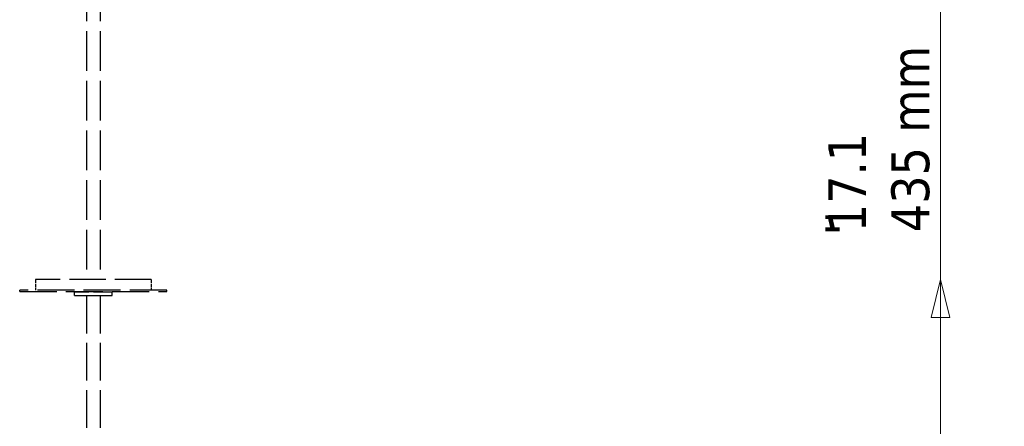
# Model space of a CAD drawing. Header units: millimetres. Extents: x 242 to 3406, y 441 to 2246.
# Tile 34 of 35: x 2469 to 3406, y 1081 to 1468. Entities that reach past the tile are written whole.
import ezdxf

# ---------------------------------------------------------------- set-up
doc = ezdxf.new("R2010")
doc.units = ezdxf.units.MM
doc.header["$LTSCALE"] = 12
doc.linetypes.add('DASHED', pattern=[0.2068, 0.1655, -0.0413])
for name, color, linetype, lineweight in [('Symbol (ISO)', 7, 'Continuous', 50), ('Widoczne (ISO)', 7, 'Continuous', 50), ('Wymiar (ISO)', 7, 'Continuous', 18)]:
    doc.layers.add(name, color=color, linetype=linetype, lineweight=lineweight)
doc.styles.add('Tekst notatki (ISO)', font='tahoma.ttf')
doc.dimstyles.new('Domyślne (ISO)', dxfattribs={"dimscale": 12, "dimtxt": 3, "dimasz": 3, "dimexe": 3.175, "dimexo": 0, "dimgap": 0.762, "dimtad": 1, "dimdec": 1, "dimlfac": 0.03937, "dimrnd": 1e-08, "dimzin": 0, "dimdsep": 46, "dimtxsty": 'Tekst notatki (ISO)', "dimblk": 'Filled-1', "dimcen": 0.09, "dimdle": 10, "dimse1": 1, "dimse2": 1, "dimclrd": 256, "dimclre": 256, "dimclrt": 256, "dimadec": 0, "dimazin": 0, "dimtfac": 0.666667, "dimtmove": 0, "dimatfit": 3, "dimfxl": 1, "dimtolj": 1, "dimlwd": 15, "dimlwe": 15, "dimarcsym": 0})

# ---------------------------------------------------------------- blocks, each defined once
blk = doc.blocks.new('Filled-1')
at = {"color": 0}
for p, q in [((0, 0), (-1, 0.25)), ((-1, 0.25), (-1, -0.25)), ((-1, 0), (0, 0)), ((-1, -0.25), (0, 0))]:
    blk.add_line(p, q, dxfattribs=at)
at = {"color": 0, "flags": 128}
blk.add_lwpolyline([(-1, -0.25), (0, 0), (-1, 0.25), (-1, -0.25)], dxfattribs=at)
at = {"color": 0}
blk.add_solid([(-1, -0.25), (0, 0), (-1, 0.25), (-1, -0.25)], dxfattribs=at)
blk = doc.blocks.new('*D6')
at = {"layer": 'Defpoints', "color": 0, "transparency": 16777216}
for p in [(2593.98, 1220.45), (3345.02, 1220.45), (3056.62, 785.66)]:
    blk.add_point(p, dxfattribs=at)
at = {"layer": 'Wymiar (ISO)', "lineweight": 15, "transparency": 16777216}
for p, q in [((3345.02, 1220.45), (3345.02, 1450.41)), ((3345.02, 821.66), (3345.02, 1184.45))]:
    blk.add_line(p, q, dxfattribs=at)
at = {"layer": 'Wymiar (ISO)', "lineweight": 15, "transparency": 16777216, "xscale": 36, "yscale": 36, "zscale": 36}
for p, rotation in [((3345.02, 1220.45), 90), ((3345.02, 785.66), 270)]:
    blk.add_blockref('Filled-1', p, dxfattribs=dict(at, rotation=rotation))
at = {"layer": 'Wymiar (ISO)', "lineweight": 18, "transparency": 16777216, "insert": (3238.25, 1265.59), "char_height": 36, "attachment_point": 1, "rotation": 90, "style": 'Tekst notatki (ISO)'}
blk.add_mtext('\\A1;17.1\\P435 mm', dxfattribs=at)
blk = doc.blocks.new('*D7')
at = {"layer": 'Defpoints', "color": 0, "transparency": 16777216}
for p in [(2593.98, 1519.95), (3345.02, 1519.95), (3056.62, 785.66)]:
    blk.add_point(p, dxfattribs=at)
at = {"layer": 'Wymiar (ISO)', "lineweight": 15, "transparency": 16777216}
for p, q in [((3345.02, 1519.95), (3345.02, 1748.48)), ((3345.02, 821.66), (3345.02, 1483.95))]:
    blk.add_line(p, q, dxfattribs=at)
at = {"layer": 'Wymiar (ISO)', "lineweight": 15, "transparency": 16777216, "xscale": 36, "yscale": 36, "zscale": 36}
for p, rotation in [((3345.02, 1519.95), 90), ((3345.02, 785.66), 270)]:
    blk.add_blockref('Filled-1', p, dxfattribs=dict(at, rotation=rotation))
at = {"layer": 'Wymiar (ISO)', "lineweight": 18, "transparency": 16777216, "insert": (3237.55, 1565.09), "char_height": 36, "attachment_point": 1, "rotation": 90, "style": 'Tekst notatki (ISO)'}
blk.add_mtext('\\A1;28.9\\P734 mm', dxfattribs=at)
blk = doc.blocks.new('*D8')
at = {"layer": 'Defpoints', "color": 0, "transparency": 16777216}
for p in [(2593.98, 1969.95), (3345.02, 1969.95), (3056.62, 785.66)]:
    blk.add_point(p, dxfattribs=at)
at = {"layer": 'Wymiar (ISO)', "lineweight": 15, "transparency": 16777216}
blk.add_line((3345.02, 821.66), (3345.02, 1933.95), dxfattribs=at)
at = {"layer": 'Wymiar (ISO)', "lineweight": 15, "transparency": 16777216, "xscale": 36, "yscale": 36, "zscale": 36}
for p, rotation in [((3345.02, 1969.95), 90), ((3345.02, 785.66), 270)]:
    blk.add_blockref('Filled-1', p, dxfattribs=dict(at, rotation=rotation))
at = {"layer": 'Wymiar (ISO)', "lineweight": 18, "transparency": 16777216, "insert": (3237.55, 1868.55), "char_height": 36, "attachment_point": 1, "rotation": 90, "style": 'Tekst notatki (ISO)'}
blk.add_mtext('\\A1;46.6\\P1184 mm', dxfattribs=at)

msp = doc.modelspace()

# ---------------------------------------------------------------- linework, layer by layer
at = {"layer": 'Widoczne (ISO)', "linetype": 'DASHED', "lineweight": 25, "ltscale": 19.073715}
for p, q in [((2532.48, 1504.45), (2532.48, 1220.45)), ((2545.48, 1504.45), (2545.48, 1220.45))]:
    msp.add_line(p, q, dxfattribs=at)
at = {"layer": 'Widoczne (ISO)', "linetype": 'DASHED', "lineweight": 25, "ltscale": 17.406874}
msp.add_line((2593.98, 1220.45), (2483.98, 1220.45), dxfattribs=at)
at = {"layer": 'Widoczne (ISO)', "linetype": 'DASHED', "lineweight": 25, "ltscale": 1.58638}
for p, q in [((2483.98, 1220.45), (2483.98, 1210.45)), ((2593.98, 1220.45), (2593.98, 1210.45))]:
    msp.add_line(p, q, dxfattribs=at)
at = {"layer": 'Widoczne (ISO)', "linetype": 'DASHED', "lineweight": 25, "ltscale": 17.723362}
for p, q in [((2608.98, 1210.45), (2468.98, 1210.45)), ((2468.98, 1208.95), (2608.98, 1208.95))]:
    msp.add_line(p, q, dxfattribs=at)
at = {"layer": 'Widoczne (ISO)', "linetype": 'DASHED', "lineweight": 25, "ltscale": 0.237872}
for p, q in [((2468.98, 1208.95), (2468.98, 1210.45)), ((2608.98, 1208.95), (2608.98, 1210.45))]:
    msp.add_line(p, q, dxfattribs=at)
at = {"layer": 'Widoczne (ISO)', "linetype": 'DASHED', "lineweight": 25, "ltscale": 0.112081}
for p, q in [((2521.48, 1208.95), (2520.98, 1208.45)), ((2556.48, 1208.95), (2556.98, 1208.45)), ((2521.48, 1204.95), (2520.98, 1205.45)), ((2556.48, 1204.95), (2556.98, 1205.45))]:
    msp.add_line(p, q, dxfattribs=at)
at = {"layer": 'Widoczne (ISO)', "linetype": 'DASHED', "lineweight": 25, "ltscale": 8.971231}
for p, q in [((2556.98, 1208.45), (2520.98, 1208.45)), ((2520.98, 1205.45), (2556.98, 1205.45))]:
    msp.add_line(p, q, dxfattribs=at)
at = {"layer": 'Widoczne (ISO)', "linetype": 'DASHED', "lineweight": 25, "ltscale": 0.475844}
for p, q in [((2520.98, 1205.45), (2520.98, 1208.45)), ((2556.98, 1205.45), (2556.98, 1208.45))]:
    msp.add_line(p, q, dxfattribs=at)
at = {"layer": 'Widoczne (ISO)', "linetype": 'DASHED', "lineweight": 25, "ltscale": 8.722028}
msp.add_line((2556.48, 1204.95), (2521.48, 1204.95), dxfattribs=at)
at = {"layer": 'Widoczne (ISO)', "linetype": 'DASHED', "lineweight": 25, "ltscale": 18.066301}
for p, q in [((2532.48, 1204.95), (2532.48, 1070.45)), ((2545.48, 1204.95), (2545.48, 1070.45))]:
    msp.add_line(p, q, dxfattribs=at)

# ---------------------------------------------------------------- texts
at = {"layer": 'Symbol (ISO)', "insert": (3235.6, 1262.46), "char_height": 36, "attachment_point": 1, "rotation": 90, "style": 'Tekst notatki (ISO)'}
msp.add_mtext("\\fTahoma|b0|i0;''", dxfattribs=at)

# ---------------------------------------------------------------- dimensions: what is measured, and where the dimension line sits
at = {"layer": 'Wymiar (ISO)', "lineweight": 18}
for base, p2, text, override, picture, middle in [((3345.02, 1969.95), (2593.98, 1969.95), '<>\\P1184 mm', {"dimgap": 0.762, "dimdec": 1, "dimlfac": 0.03937, "dimpost": '\\X', "dimse1": 1, "dimse2": 1, "dimtol": 0, "dimlim": 0, "dimtp": 0, "dimtm": 0, "dimtdec": 2, "dimtofl": 0, "dimatfit": 1, "dimtvp": -0.25}, '*D8', (3345.02, 1967.65)), ((3345.02, 1519.95), (2593.98, 1519.95), '<>\\P734 mm', {"dimgap": 0.762, "dimdec": 1, "dimlfac": 0.03937, "dimpost": '\\X', "dimse1": 1, "dimse2": 1, "dimtol": 0, "dimlim": 0, "dimtp": 0, "dimtm": 0, "dimtdec": 2, "dimtofl": 0, "dimatfit": 2, "dimtvp": -0.25}, '*D7', (3345.02, 1652.21)), ((3345.02, 1220.45), (2593.98, 1220.45), '<>\\P435 mm', {"dimgap": 0.762, "dimdec": 1, "dimlfac": 0.03937, "dimpost": '\\X', "dimse1": 1, "dimse2": 1, "dimtol": 0, "dimlim": 0, "dimtp": 0, "dimtm": 0, "dimtdec": 2, "dimtofl": 0, "dimatfit": 2, "dimtvp": -0.25}, '*D6', (3345.02, 1353.43))]:
    dim = msp.add_linear_dim(base=base, p1=(3056.62, 785.66), p2=p2, angle=270, text=text, dimstyle='Domyślne (ISO)', override=override, dxfattribs=at)
    dim.commit()
    dim.dimension.update_dxf_attribs({"geometry": picture, "text_midpoint": middle, "dimtype": 160})

doc.saveas('drawing.dxf')
